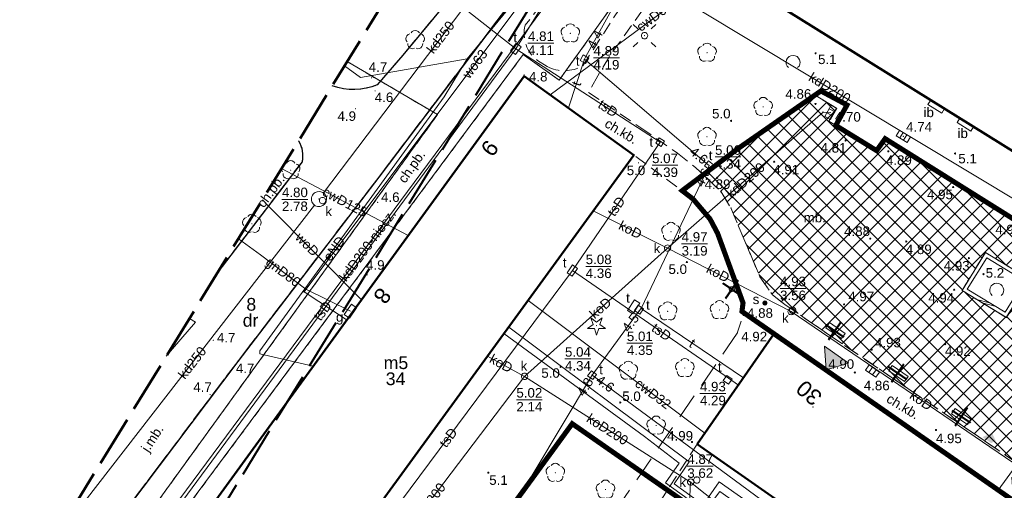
# Model space of a CAD drawing. Extents: x 5477758 to 5478339, y 5918274 to 5918502.
# Tile 25 of 43: x 5477859 to 5477937, y 5918357 to 5918394. Entities that reach past the tile are written whole.
import ezdxf
from ezdxf.enums import TextEntityAlignment as Align

# ---------------------------------------------------------------- set-up
doc = ezdxf.new("R2010")
doc.units = 0
doc.header["$PDSIZE"] = 0.75
for name, pattern in [('budynki akt$0$DASHED', [19.05, 12.7, -6.35]), ('DASHED', [19.05, 12.7, -6.35]), ('PRZER1-1', [2, 1, -1]), ('PRZER2-1', [3, 2, -1]), ('PRZER3-1', [4, 3, -1]), ('PRZER4-1', [5, 4, -1])]:
    doc.linetypes.add(name, pattern=pattern)
doc.layers.get('0').update_dxf_attribs({"linetype": 'CONTINUOUS', "lineweight": 13})
for name, color, linetype, lineweight in [('000_wejscia do budynków', 7, 'CONTINUOUS', 0), ('0_MAŁA ARCHITEKTURA ISTNIEJĄCA', 6, 'CONTINUOUS', 0), ('0_PROJ WYBURZENIA', 1, 'CONTINUOUS', 0), ('0_PROJ_NAWIERZCHNIE DO USUNIĘCIA', 1, 'CONTINUOUS', 0), ('0_WYBURZENIA_USUNIĘCIA ISTNIEJĄCEGO WYPOSAŻENIA', 1, 'CONTINUOUS', 0), ('A_GRANICA OPRACOWANIA', 7, 'CONTINUOUS', 0), ('GEPADR', 236, 'CONTINUOUS', 18), ('GEPADR_O', 236, 'CONTINUOUS', 18), ('GEPPGD', 7, 'CONTINUOUS', 18), ('GESBZO', 7, 'CONTINUOUS', 50), ('GESBZO_O', 7, 'CONTINUOUS', 50), ('GESDZI', 7, 'CONTINUOUS', 18), ('GESDZI_O', 7, 'CONTINUOUS', 18), ('GESUZY', 96, 'PRZER1-1', 18), ('GESUZY_O', 96, 'PRZER1-1', 18), ('GOSRBG', 7, 'CONTINUOUS', 18), ('GSLKRW', 7, 'CONTINUOUS', 25), ('GSPPRB', 7, 'CONTINUOUS', 20), ('GSPRDI', 96, 'CONTINUOUS', 18), ('GSPRDL', 96, 'CONTINUOUS', 18), ('GSPWPN', 7, 'CONTINUOUS', 13), ('GSPWPN_O', 7, 'CONTINUOUS', 13), ('GSSDSO', 7, 'CONTINUOUS', 18), ('GSSIIN', 7, 'CONTINUOUS', 18), ('GSSIIN_O', 7, 'CONTINUOUS', 18), ('GSSINN', 7, 'CONTINUOUS', 18), ('GSSKOA', 7, 'PRZER3-1', 18), ('GSSKOA_O', 7, 'PRZER3-1', 18), ('GSSKOD', 7, 'PRZER2-1', 18), ('GSSKOD_O', 7, 'PRZER2-1', 18), ('GULCPR', 212, 'CONTINUOUS', 18), ('GULCPR_O', 212, 'CONTINUOUS', 18), ('GULEPR', 1, 'CONTINUOUS', 18), ('GULEPR_O', 1, 'CONTINUOUS', 18), ('GULGPR', 2, 'CONTINUOUS', 18), ('GULGPR_O', 2, 'CONTINUOUS', 18), ('GULKPR', 36, 'CONTINUOUS', 18), ('GULKPR_O', 36, 'CONTINUOUS', 18), ('GULTPR', 30, 'CONTINUOUS', 18), ('GULTPR_O', 30, 'CONTINUOUS', 18), ('GULWPR', 5, 'CONTINUOUS', 18), ('GULWPR_O', 5, 'CONTINUOUS', 18), ('GUPELA', 7, 'CONTINUOUS', 18), ('GUPGSG', 2, 'CONTINUOUS', 18), ('GUPGSG_O', 2, 'CONTINUOUS', 18), ('GUPIKP', 7, 'CONTINUOUS', 18), ('GUPIWZ', 7, 'CONTINUOUS', 18), ('GUPIWZ_O', 7, 'CONTINUOUS', 18), ('GUPKKS', 36, 'CONTINUOUS', 18), ('GUPKSD', 36, 'CONTINUOUS', 18), ('GUPPRZ', 7, 'CONTINUOUS', 18), ('GUPPRZ_O', 7, 'CONTINUOUS', 18), ('GUPSUT', 7, 'CONTINUOUS', 18), ('GUPSUT_O', 7, 'CONTINUOUS', 18), ('GUPTSZ', 30, 'CONTINUOUS', 18), ('GUPTSZ_O', 30, 'CONTINUOUS', 18), ('GUSIKP', 7, 'CONTINUOUS', 18), ('OT_Rzedna', 7, 'CONTINUOUS', 18), ('pomiar', 7, 'CONTINUOUS', 18), ('wysokosci', 7, 'CONTINUOUS', 18), ('zakres', 150, 'PRZER4-1', 50), ('ZZ_INWENT-usunięcia_Pen_No__240', 1, 'CONTINUOUS', 50)]:
    doc.layers.add(name, color=color, linetype=linetype, lineweight=lineweight)
doc.layers.add('kołnierz', color=11, linetype='CONTINUOUS', lineweight=70, plot=False)
doc.styles.add('GEO-INFO', font='arial.ttf')

# ---------------------------------------------------------------- blocks, each defined once
blk = doc.blocks.new('POINT')
at = {"color": 0}
blk.add_point((0, 0), dxfattribs=at)
blk = doc.blocks.new('ODTN_2')
at = {"color": 0}
for points in [[(-1.5, -0.5), (0.5, 0.5)], [(-0.5, -0.5), (1.5, 0.5)]]:
    blk.add_lwpolyline(points, dxfattribs=at)
blk = doc.blocks.new('EPPGN')
blk.add_hatch(color=0).paths.add_polyline_path([(0, -0.09), (0.027812, -0.085595), (0.052901, -0.072812), (0.072812, -0.052901), (0.085595, -0.027812), (0.09, 0), (0.085595, 0.027812), (0.072812, 0.052901), (0.052901, 0.072812), (0.027812, 0.085595), (0, 0.09), (-0.027812, 0.085595), (-0.052901, 0.072812), (-0.072812, 0.052901), (-0.085595, 0.027812), (-0.09, 0), (-0.085595, -0.027812), (-0.072812, -0.052901), (-0.052901, -0.072812), (-0.027812, -0.085595)])
blk = doc.blocks.new('SZAFA1')
at = {"color": 0}
blk.add_lwpolyline([(-1, -0.5), (-1, 0.5), (1, 0.5), (1, -0.5)], close=True, dxfattribs=at)
blk = doc.blocks.new('KOLO')
blk.add_hatch(color=0).paths.add_polyline_path([(-0.5, 0), (-0.482963, -0.12941), (-0.433013, -0.25), (-0.353553, -0.353553), (-0.25, -0.433013), (-0.12941, -0.482963), (0, -0.5), (0.12941, -0.482963), (0.25, -0.433013), (0.353553, -0.353553), (0.433013, -0.25), (0.482963, -0.12941), (0.5, 0), (0.482963, 0.12941), (0.433013, 0.25), (0.353553, 0.353553), (0.25, 0.433013), (0.12941, 0.482963), (0, 0.5), (-0.12941, 0.482963), (-0.25, 0.433013), (-0.353553, 0.353553), (-0.433013, 0.25), (-0.482963, 0.12941)])
blk = doc.blocks.new('SUUS05')
at = {"color": 0}
blk.add_lwpolyline([(0.5, -0.25), (-0.5, -0.25), (-0.5, 0.25), (0.5, 0.25)], close=True, dxfattribs=at)
for points in [[(-0.175, -0.25), (-0.175, 0.25)], [(0.175, -0.25), (0.175, 0.25)]]:
    blk.add_lwpolyline(points, dxfattribs=at)
blk = doc.blocks.new('SPDIP')
blk.add_hatch(color=0).paths.add_polyline_path([(0, -0.09), (0.027812, -0.085595), (0.052901, -0.072812), (0.072812, -0.052901), (0.085595, -0.027812), (0.09, 0), (0.085595, 0.027812), (0.072812, 0.052901), (0.052901, 0.072812), (0.027812, 0.085595), (0, 0.09), (-0.027812, 0.085595), (-0.052901, 0.072812), (-0.072812, 0.052901), (-0.085595, 0.027812), (-0.09, 0), (-0.085595, -0.027812), (-0.072812, -0.052901), (-0.052901, -0.072812), (-0.027812, -0.085595)])
at = {"color": 0}
blk.add_lwpolyline([(0.544942, 0.177062), (1.426676, -0.463555), (0.336792, -0.463555), (0, -1.500096), (-0.336792, -0.463555), (-1.426676, -0.463555), (-0.544942, 0.177062), (-0.881734, 1.213603), (0, 0.572986), (0.881734, 1.213603)], close=True, dxfattribs=at)
blk = doc.blocks.new('OKRAG_PELNY')
at = {"color": 0}
blk.add_lwpolyline([(0, 0.5), (0.12941, 0.482963), (0.25, 0.433013), (0.353553, 0.353553), (0.433013, 0.25), (0.482963, 0.12941), (0.5, 0), (0.482963, -0.12941), (0.433013, -0.25), (0.353553, -0.353553), (0.25, -0.433013), (0.12941, -0.482963), (0, -0.5), (-0.12941, -0.482963), (-0.25, -0.433013), (-0.353553, -0.353553), (-0.433013, -0.25), (-0.482963, -0.12941), (-0.5, 0), (-0.482963, 0.12941), (-0.433013, 0.25), (-0.353553, 0.353553), (-0.25, 0.433013), (-0.12941, 0.482963)], close=True, dxfattribs=at)
blk = doc.blocks.new('SPDLP')
blk.add_hatch(color=0).paths.add_polyline_path([(0, -0.09), (0.027812, -0.085595), (0.052901, -0.072812), (0.072812, -0.052901), (0.085595, -0.027812), (0.09, 0), (0.085595, 0.027812), (0.072812, 0.052901), (0.052901, 0.072812), (0.027812, 0.085595), (0, 0.09), (-0.027812, 0.085595), (-0.052901, 0.072812), (-0.072812, 0.052901), (-0.085595, 0.027812), (-0.09, 0), (-0.085595, -0.027812), (-0.072812, -0.052901), (-0.052901, -0.072812), (-0.027812, -0.085595)])
at = {"color": 0}
for points in [[(-1.271938, -0.268652), (-1.40916, -0.048001), (-1.462858, 0.20623), (-1.426585, 0.463525), (-1.304695, 0.693003), (-1.11182, 0.867117), (-0.871109, 0.964971)], [(-0.648554, 1.126667), (-0.481106, 1.325358), (-0.255912, 1.454989), (0, 1.5), (0.255912, 1.454989), (0.481106, 1.325358), (0.648554, 1.126667)], [(0.871109, 0.964971), (1.11182, 0.867117), (1.304695, 0.693003), (1.426585, 0.463525), (1.462858, 0.20623), (1.40916, -0.048001), (1.271938, -0.268652)], [(-0.137547, -1.292703), (-0.389802, -1.355024), (-0.648184, -1.327532), (-0.881678, -1.213525), (-1.062258, -1.026689), (-1.168249, -0.78945), (-1.186929, -0.530282)], [(1.186929, -0.530282), (1.168249, -0.78945), (1.062258, -1.026689), (0.881678, -1.213525), (0.648184, -1.327532), (0.389802, -1.355024), (0.137547, -1.292703)]]:
    blk.add_lwpolyline(points, dxfattribs=at)
blk = doc.blocks.new('PROSTOKAT1_5-1_PELNY')
at = {"color": 0}
blk.add_lwpolyline([(0.75, -0.5), (-0.75, -0.5), (-0.75, 0.5), (0.75, 0.5)], close=True, dxfattribs=at)
blk = doc.blocks.new('KWADRAT_NIEPRZEZR')
at = {"color": 0}
blk.add_lwpolyline([(-0.5, -0.5), (0.5, -0.5), (0.5, 0.5), (-0.5, 0.5)], close=True, dxfattribs=at)
blk = doc.blocks.new('SUEO')
blk.add_hatch(color=0).paths.add_polyline_path([(-0.002174, 0.089974), (0.023762, 0.086807), (0.042561, 0.0793), (0.060131, 0.066965), (0.076266, 0.047786), (0.086234, 0.025762), (0.089972, 0.002226), (0.088646, -0.015553), (0.081114, -0.038994), (0.066834, -0.060276), (0.049699, -0.075033), (0.027576, -0.085671), (0.004027, -0.08991), (-0.019639, -0.087831), (-0.040932, -0.080154), (-0.059082, -0.067892), (-0.073734, -0.051607), (-0.08374, -0.032979), (-0.089221, -0.011817), (-0.089063, 0.012951), (-0.082571, 0.035806), (-0.069528, 0.057148), (-0.048957, 0.075519), (-0.026898, 0.085887)])
at = {"color": 0}
for points in [[(-1.767767, 1.767767), (-1.06066, 1.06066)], [(1.767767, 1.767767), (1.06066, 1.06066)], [(-1.767767, -1.767767), (-1.06066, -1.06066)], [(1.767767, -1.767767), (1.06066, -1.06066)]]:
    blk.add_lwpolyline(points, dxfattribs=at)
blk = doc.blocks.new('OTRN')
at = {"linetype": 'Continuous', "lineweight": 13}
blk.add_hatch(color=0, dxfattribs=at).paths.add_polyline_path([(0, -0.09, 1), (0, 0.09, 1)])
at = {"color": 0, "linetype": 'Continuous', "lineweight": 13}
blk.add_circle((0, 0), 0.0906, dxfattribs=at)
blk = doc.blocks.new('OTZK_1')
at = {"color": 0, "linetype": 'Continuous', "lineweight": 18}
blk.add_arc((0, 0), 1.1, 311.1859, 228.8141, dxfattribs=at)
blk = doc.blocks.new('płyta 4a')
at = {"lineweight": 25}
blk.add_hatch(color=254, dxfattribs=at).paths.add_polyline_path([(5477935.4, 5918360.639), (5477935.284, 5918360.718), (5477936.044, 5918361.056), (5477936.328, 5918360.416), (5477935.964, 5918360.254)])
blk = doc.blocks.new('zw$2EFF')
at = {"lineweight": 18}
blk.add_hatch(color=256, dxfattribs=at).paths.add_polyline_path([(-0.771, 0.963), (0, 0), (0.77, 0.963)])
blk.add_lwpolyline([(-0.771, 0.963), (0.77, 0.963), (0, 0), (-0.771, 0.963)], dxfattribs=at)
blk = doc.blocks.new('zw$9746')
at = {"layer": '0_MAŁA ARCHITEKTURA ISTNIEJĄCA'}
for points in [[(-10.79, 65.333), (-11.072, 64.92), (-9.833, 64.075), (-9.551, 64.488), (-10.79, 65.333)], [(-5.834, 61.952), (-6.116, 61.539), (-4.877, 60.693), (-4.595, 61.106), (-5.834, 61.952)], [(-0.878, 58.57), (-1.16, 58.157), (0.079, 57.311), (0.361, 57.724), (-0.878, 58.57)]]:
    blk.add_lwpolyline(points, dxfattribs=at)
blk.add_circle((-18.467, 67.958, -10.18), 0.2, dxfattribs=at)
blk = doc.blocks.new('zw$32B3')
at = {"layer": 'ZZ_INWENT-usunięcia_Pen_No__240', "linetype": 'Continuous'}
for p, q in [((0.192, 0.845), (-0.192, -0.845)), ((-0.845, 0.192), (0.845, -0.192))]:
    blk.add_line(p, q, dxfattribs=at)

msp = doc.modelspace()

# ---------------------------------------------------------------- hatches: boundary and pattern name
at = {"layer": '0_PROJ_NAWIERZCHNIE DO USUNIĘCIA', "linetype": 'Continuous', "lineweight": 0, "ltscale": 4}
h = msp.add_hatch(dxfattribs=at)
h.set_pattern_fill('ANSI37', color=256, scale=0.3, style=0)
h.paths.add_polyline_path([(5477940.619, 5918356.896), (5477940.852, 5918358), (5477942.121, 5918364.028), (5477943.898, 5918372.463), (5477938.811, 5918375.814), (5477939.356, 5918376.864), (5477927.622, 5918384.214), (5477926.949, 5918383.275), (5477923.191, 5918385.588), (5477923.78, 5918386.612), (5477922.112, 5918387.635), (5477915.954, 5918383.377), (5477913.201, 5918381.474), (5477913.587, 5918381.118), (5477914.71, 5918380.022), (5477915.475, 5918378.759), (5477917.761, 5918373.34), (5477918.755, 5918371.916), (5477919.712, 5918371.162)])
h.paths.add_polyline_path([(5477935.517, 5918375.256), (5477933.675, 5918372.264), (5477937.164, 5918370.132), (5477939.015, 5918373.121)], flags=16)

# ---------------------------------------------------------------- linework, layer by layer
at = {"layer": '0_PROJ_NAWIERZCHNIE DO USUNIĘCIA', "linetype": 'DASHED', "ltscale": 0.1}
for points in [[(5477940.619, 5918356.896), (5477940.852, 5918358), (5477942.121, 5918364.028), (5477943.898, 5918372.463), (5477938.811, 5918375.814), (5477939.356, 5918376.864), (5477927.622, 5918384.214), (5477926.949, 5918383.275), (5477923.191, 5918385.588), (5477923.78, 5918386.612), (5477922.112, 5918387.635), (5477915.954, 5918383.377), (5477913.201, 5918381.474), (5477913.587, 5918381.118), (5477914.71, 5918380.022), (5477915.475, 5918378.759), (5477917.761, 5918373.34), (5477918.755, 5918371.916), (5477919.712, 5918371.162)], [(5477935.517, 5918375.256), (5477933.675, 5918372.264), (5477937.164, 5918370.132), (5477939.015, 5918373.121)]]:
    msp.add_lwpolyline(points, close=True, dxfattribs=at)
at = {"layer": '0_PROJ_NAWIERZCHNIE DO USUNIĘCIA', "linetype": 'DASHED', "ltscale": 0.03}
msp.add_lwpolyline([(5477935.517, 5918375.256), (5477933.675, 5918372.264), (5477937.164, 5918370.132), (5477939.015, 5918373.121), (5477935.517, 5918375.256)], dxfattribs=at)
at = {"layer": 'A_GRANICA OPRACOWANIA', "color": 1, "linetype": 'budynki akt$0$DASHED', "ltscale": 0.1, "const_width": 0.4}
for points in [[(5477939.869, 5918356.504), (5477940.619, 5918356.896), (5477942.101, 5918363.93), (5477943.898, 5918372.463), (5477938.811, 5918375.814), (5477939.356, 5918376.864), (5477927.622, 5918384.214), (5477926.949, 5918383.275), (5477923.735, 5918385.254), (5477924.621, 5918386.867), (5477922.565, 5918387.972), (5477915.954, 5918383.377), (5477911.642, 5918380.121), (5477912.501, 5918379.46), (5477913.835, 5918377.89), (5477914.426, 5918376.774), (5477916.433, 5918371.286), (5477916.349, 5918370.613), (5477938.795, 5918354.966), (5477939.869, 5918356.504)], [(5477902.984, 5918361.774), (5477916.9, 5918352.076), (5477917.564, 5918351.614), (5477920.33, 5918349.686), (5477925.008, 5918346.426), (5477927.636, 5918344.595), (5477927.224, 5918344.001), (5477929.613, 5918342.342), (5477930.353, 5918341.828), (5477931.84, 5918340.796), (5477932.36, 5918340.435), (5477932.052, 5918338.73), (5477931.779, 5918337.302), (5477931.203, 5918334.286), (5477930.468, 5918330.081), (5477929.362, 5918324.071), (5477927.904, 5918321.69), (5477892.005, 5918346.724), (5477902.984, 5918361.774)]]:
    msp.add_lwpolyline(points, dxfattribs=at)
at = {"layer": 'GESBZO', "color": 7, "linetype": 'Continuous', "lineweight": 50}
for points in [[(5477967.119, 5918364.903), (5477911.982, 5918399.231)], [(5477912.816, 5918360.152), (5477918.892, 5918368.876), (5477953.955, 5918344.371)], [(5477948.209, 5918335.409), (5477912.816, 5918360.152)]]:
    msp.add_lwpolyline(points, dxfattribs=at)
msp.add_lwpolyline([(5477870.317, 5918349.4), (5477899.19, 5918389.146), (5477907.843, 5918382.921), (5477878.9, 5918343.165)], close=True, dxfattribs=at)
at = {"layer": 'GESDZI', "color": 7, "linetype": 'Continuous', "lineweight": 18}
for points in [[(5477927.041, 5918302.392), (5477865.49, 5918345.57), (5477899.13, 5918390.84), (5477901.96, 5918388.82), (5477916.33, 5918408.95), (5477922.92, 5918418.17), (5477913.96, 5918422.85), (5477897.73, 5918431.34), (5477895.359, 5918432.58)], [(5477972.897, 5918373.915), (5477916.33, 5918408.95), (5477901.96, 5918388.82), (5477899.13, 5918390.84), (5477865.49, 5918345.57), (5477927.041, 5918302.392)], [(5477885.27, 5918390.282), (5477892.38, 5918386.11), (5477863.192, 5918345.758)], [(5477892.38, 5918386.11), (5477885.27, 5918390.282)], [(5477863.192, 5918345.758), (5477892.38, 5918386.11)]]:
    msp.add_lwpolyline(points, dxfattribs=at)
at = {"layer": 'GESUZY', "color": 96, "linetype": 'PRZER1-1', "lineweight": 18, "ltscale": 0.5}
for points in [[(5477927.041, 5918302.392), (5477865.49, 5918345.57), (5477899.13, 5918390.84), (5477901.96, 5918388.82), (5477916.33, 5918408.95), (5477972.897, 5918373.915)], [(5477972.897, 5918373.915), (5477916.33, 5918408.95), (5477901.96, 5918388.82), (5477899.13, 5918390.84), (5477865.49, 5918345.57), (5477927.041, 5918302.392)], [(5477885.27, 5918390.282), (5477892.38, 5918386.11), (5477863.192, 5918345.758)], [(5477863.192, 5918345.758), (5477892.38, 5918386.11), (5477885.27, 5918390.282)]]:
    msp.add_lwpolyline(points, dxfattribs=at)
at = {"layer": 'GOSRBG', "color": 7, "linetype": 'Continuous', "lineweight": 18}
msp.add_lwpolyline([(5477871.02, 5918367.083), (5477873.324, 5918369.757), (5477872.851, 5918370.063)], dxfattribs=at)
at = {"layer": 'GSLKRW', "color": 7, "linetype": 'Continuous', "lineweight": 25}
for points in [[(5477892.207, 5918427.459), (5477899.62, 5918423.06), (5477903.99, 5918420.33), (5477905.11, 5918418.8), (5477906.16, 5918416.89, -0.254493), (5477905.93, 5918411.56), (5477899.156, 5918402.364), (5477898.251, 5918401.178), (5477889.65, 5918390.79), (5477887.64, 5918388.46, -0.185281), (5477884.097, 5918388.372)], [(5477916.923, 5918411.582, 0.17002), (5477912.469, 5918412.502, 0.138117), (5477909.644, 5918410.498), (5477899.436, 5918396.65), (5477887.751, 5918381.183), (5477876.648, 5918366.683), (5477867.96, 5918355.16), (5477862.12, 5918347.42), (5477861.665, 5918346.805)], [(5477881.442, 5918384.05, -0.185739), (5477881.71, 5918382.391), (5477875.09, 5918373.708)]]:
    msp.add_lwpolyline(points, format="xyb", dxfattribs=at)
at = {"layer": 'GSPPRB', "color": 7, "linetype": 'Continuous', "lineweight": 20}
for p in [(5477899.19, 5918389.146), (5477901.249, 5918387.665), (5477902.681, 5918386.635), (5477907.843, 5918382.921), (5477913.664, 5918381.047), (5477912.428, 5918379.542), (5477914.71, 5918380.022), (5477915.475, 5918378.759), (5477904.64, 5918378.521), (5477913.752, 5918378.047), (5477890.071, 5918376.593), (5477914.426, 5918376.774), (5477917.761, 5918373.34), (5477881.88, 5918372.15), (5477918.755, 5918371.916), (5477886.392, 5918371.528), (5477899.51, 5918371.474), (5477916.433, 5918371.286), (5477919.712, 5918371.162), (5477916.449, 5918370.316), (5477885.271, 5918369.927), (5477897.61, 5918368.865), (5477897.988, 5918369.384), (5477915.983, 5918368.908), (5477918.892, 5918368.876), (5477896.313, 5918367.084), (5477882.593, 5918366.298), (5477916.067, 5918364.819), (5477916.463, 5918365.389), (5477913.42, 5918361.02), (5477912.816, 5918360.152), (5477936.533, 5918356.547)]:
    msp.add_point(p, dxfattribs=at)
at = {"layer": 'GSSDSO', "color": 7, "linetype": 'Continuous', "lineweight": 18}
for points in [[(5477933.675, 5918372.264), (5477937.164, 5918370.132), (5477939.015, 5918373.121), (5477935.517, 5918375.256)], [(5477934.088, 5918372.363), (5477935.616, 5918374.844), (5477938.601, 5918373.022), (5477937.066, 5918370.543)]]:
    msp.add_lwpolyline(points, close=True, dxfattribs=at)
at = {"layer": 'GSSIIN', "color": 7, "linetype": 'Continuous', "lineweight": 18}
for points in [[(5477932.078, 5918386.224), (5477932.302, 5918386.58), (5477931.212, 5918387.259), (5477930.991, 5918386.908)], [(5477934.378, 5918384.81), (5477934.589, 5918385.156), (5477933.505, 5918385.831), (5477933.288, 5918385.477)]]:
    msp.add_lwpolyline(points, close=True, dxfattribs=at)
at = {"layer": 'GSSINN', "color": 7, "linetype": 'Continuous', "lineweight": 18}
msp.add_lwpolyline([(5477913.664, 5918381.047), (5477913.201, 5918381.474)], dxfattribs=at)
at = {"layer": 'GSSKOA', "color": 7, "linetype": 'PRZER3-1', "lineweight": 18, "ltscale": 0.5}
for points in [[(5477884.1, 5918388.376, 0.183818), (5477887.645, 5918388.462), (5477889.648, 5918390.789), (5477898.251, 5918401.178), (5477899.156, 5918402.364), (5477905.925, 5918411.557, 0.25557), (5477906.159, 5918416.892, 0.066675), (5477903.985, 5918420.327)], [(5477916.923, 5918411.582, 0.17002), (5477912.469, 5918412.502, 0.138117), (5477909.644, 5918410.498), (5477899.436, 5918396.65), (5477887.751, 5918381.183), (5477876.648, 5918366.683), (5477867.96, 5918355.16), (5477862.12, 5918347.42), (5477861.665, 5918346.805)], [(5477875.09, 5918373.708), (5477881.71, 5918382.391, 0.185736), (5477881.442, 5918384.05)]]:
    msp.add_lwpolyline(points, format="xyb", dxfattribs=at)
at = {"layer": 'GSSKOD', "color": 7, "linetype": 'PRZER2-1', "lineweight": 18, "ltscale": 0.5}
for points in [[(5477865.954, 5918352.503), (5477876.648, 5918366.683), (5477887.751, 5918381.183), (5477899.436, 5918396.65), (5477909.644, 5918410.498)], [(5477917.56, 5918408.197), (5477911.982, 5918399.231), (5477905.919, 5918390.686), (5477904.995, 5918389.152), (5477904.268, 5918387.86), (5477908.39, 5918385.079), (5477911.285, 5918383.065), (5477912.686, 5918381.948), (5477913.664, 5918381.047)], [(5477899.19, 5918389.146), (5477870.317, 5918349.4)], [(5477907.843, 5918382.921), (5477899.19, 5918389.146)], [(5477915.983, 5918368.908), (5477916.449, 5918370.316), (5477916.433, 5918371.286), (5477914.426, 5918376.774), (5477913.752, 5918378.047), (5477912.428, 5918379.542), (5477907.843, 5918382.921)], [(5477913.664, 5918381.047), (5477914.71, 5918380.022), (5477915.475, 5918378.759), (5477917.761, 5918373.34), (5477918.755, 5918371.916), (5477919.712, 5918371.162)], [(5477919.712, 5918371.162), (5477940.619, 5918356.896), (5477940.505, 5918356.73), (5477940.956, 5918356.429), (5477953.729, 5918347.096), (5477954.44, 5918347.914), (5477955.591, 5918347.853), (5477957.953, 5918351.321), (5477957.936, 5918351.88), (5477956.696, 5918352.617), (5477959.044, 5918356.623), (5477959.921, 5918356.195), (5477958.394, 5918353.802), (5477959.543, 5918353.087)], [(5477953.955, 5918344.371), (5477918.892, 5918368.876), (5477912.816, 5918360.152), (5477909.863, 5918355.582), (5477916.678, 5918350.56), (5477917.405, 5918351.474), (5477927.496, 5918344.442), (5477926.88, 5918343.51), (5477932.252, 5918339.779), (5477929.362, 5918324.071), (5477935.927, 5918319.225), (5477938.124, 5918320.534), (5477940.031, 5918323.232), (5477938.216, 5918324.426), (5477940.878, 5918328.21), (5477941.747, 5918327.531), (5477940.015, 5918324.991), (5477941.068, 5918324.27)], [(5477915.983, 5918368.908), (5477915.983, 5918368.908), (5477915.983, 5918368.908)]]:
    msp.add_lwpolyline(points, dxfattribs=at)
for points in [[(5477900.261, 5918390.369), (5477901, 5918389.887, 0.248684), (5477903.814, 5918389.947), (5477906.674, 5918394.398), (5477915.085, 5918407.763, 0.247475), (5477914.641, 5918409.933)], [(5477911.534, 5918409.059), (5477899.283, 5918393.144, 0.305414), (5477900.261, 5918390.369)], [(5477881.442, 5918384.05, -0.185739), (5477881.71, 5918382.391), (5477875.09, 5918373.708)]]:
    msp.add_lwpolyline(points, format="xyb", dxfattribs=at)
at = {"layer": 'GSSKOD', "linetype": 'PRZER2-1', "lineweight": 18}
msp.add_lwpolyline([(5477913.201, 5918381.474), (5477922.112, 5918387.635), (5477923.78, 5918386.612), (5477923.191, 5918385.588), (5477926.949, 5918383.275), (5477927.622, 5918384.214), (5477939.356, 5918376.864), (5477938.811, 5918375.814), (5477943.898, 5918372.463), (5477940.619, 5918356.896), (5477940.619, 5918356.896)], dxfattribs=at)
at = {"layer": 'GULCPR', "color": 212, "linetype": 'Continuous', "lineweight": 18}
for points in [[(5477901.249, 5918387.665), (5477914.632, 5918397.581)], [(5477880.105, 5918381.872), (5477890.071, 5918376.593)], [(5477899.51, 5918371.474), (5477913.42, 5918361.02)], [(5477897.61, 5918368.865), (5477908.665, 5918360.767), (5477911.414, 5918358.665), (5477910.336, 5918357.112), (5477913.42, 5918354.88), (5477914.595, 5918356.444), (5477929.504, 5918345.945), (5477947.01, 5918333.538)], [(5477897.988, 5918369.384), (5477912.19, 5918358.778), (5477911.02, 5918357.046), (5477913.282, 5918355.393), (5477914.561, 5918357.187), (5477924.74, 5918350.032), (5477947.263, 5918333.933)]]:
    msp.add_lwpolyline(points, dxfattribs=at)
at = {"layer": 'GULEPR', "color": 1, "linetype": 'Continuous', "lineweight": 18}
for points in [[(5477935.499, 5918397.082), (5477937.361, 5918397.785), (5477912.983, 5918412.792), (5477909.758, 5918408.797), (5477894.703, 5918390.505), (5477886.307, 5918389.031), (5477885.058, 5918389.937)], [(5477894.703, 5918390.505), (5477892.911, 5918387.518), (5477878.389, 5918367.511), (5477878.379, 5918367.263), (5477882.593, 5918366.298)]]:
    msp.add_lwpolyline(points, dxfattribs=at)
at = {"layer": 'GULGPR', "color": 2, "linetype": 'Continuous', "lineweight": 18}
msp.add_lwpolyline([(5477876.707, 5918376.341), (5477878.45, 5918375.068), (5477882.019, 5918372.372), (5477885.522, 5918370.632)], dxfattribs=at)
at = {"layer": 'GULKPR', "color": 36, "linetype": 'Continuous', "lineweight": 18}
for points in [[(5477915.758, 5918414.847), (5477904.421, 5918399.536), (5477906.967, 5918402.974), (5477866.761, 5918348.672)], [(5477883.411, 5918379.939), (5477903.221, 5918406.146), (5477905.72, 5918409.379)], [(5477938.504, 5918379.01), (5477904.421, 5918399.536)], [(5477923.346, 5918386.286), (5477922.742, 5918386.303), (5477910.49, 5918375.599)], [(5477861.663, 5918351.553), (5477863.448, 5918354.169), (5477882.682, 5918378.986)], [(5477904.64, 5918378.521), (5477910.49, 5918375.599)], [(5477910.49, 5918375.599), (5477899.231, 5918365.503)], [(5477920.222, 5918370.601), (5477910.49, 5918375.599)], [(5477947.198, 5918352.15), (5477940.709, 5918356.642), (5477920.222, 5918370.601)], [(5477896.313, 5918367.084), (5477899.231, 5918365.503)], [(5477899.231, 5918365.503), (5477884.15, 5918345.61)], [(5477912.31, 5918357.179), (5477899.231, 5918365.503)], [(5477912.525, 5918353.423), (5477912.111, 5918353.301), (5477912.31, 5918357.179)], [(5477930.104, 5918343.013), (5477912.31, 5918357.179)]]:
    msp.add_lwpolyline(points, dxfattribs=at)
at = {"layer": 'GULTPR', "color": 30, "linetype": 'Continuous', "lineweight": 18}
for points in [[(5477922.67, 5918425.86), (5477922.52, 5918425.566), (5477912.874, 5918406.653), (5477912.76, 5918406.43), (5477912.639, 5918406.211), (5477904.061, 5918390.689), (5477903.94, 5918390.47), (5477913.569, 5918382.272), (5477913.76, 5918382.11), (5477913.65, 5918381.879), (5477908.41, 5918370.85), (5477908.262, 5918370.649), (5477904.55, 5918365.6), (5477904.751, 5918365.452), (5477947.345, 5918334.06)], [(5477908.029, 5918406.56), (5477898.547, 5918391.286)], [(5477890.015, 5918398.006), (5477898.547, 5918391.286)], [(5477868.129, 5918350.025), (5477898.547, 5918391.286)], [(5477898.547, 5918391.286), (5477909.913, 5918383.941)], [(5477903.94, 5918390.47), (5477902.681, 5918386.635)], [(5477909.913, 5918383.941), (5477902.995, 5918373.828)], [(5477902.995, 5918373.828), (5477883.461, 5918347.533)], [(5477902.995, 5918373.828), (5477915.02, 5918365.538), (5477916.067, 5918364.819)], [(5477908.41, 5918370.85), (5477916.463, 5918365.389)], [(5477904.55, 5918365.6), (5477904.421, 5918365.385), (5477891.28, 5918343.408), (5477891.15, 5918343.19), (5477897.286, 5918337.71)]]:
    msp.add_lwpolyline(points, dxfattribs=at)
at = {"layer": 'GULWPR', "color": 5, "linetype": 'Continuous', "lineweight": 18}
for points in [[(5477915.953, 5918418.122), (5477908.77, 5918408.053), (5477881.88, 5918372.15), (5477885.271, 5918369.927)], [(5477878.592, 5918379.41), (5477879.008, 5918378.962), (5477886.392, 5918371.528)], [(5477957.77, 5918350.321), (5477940.475, 5918361.981), (5477936.533, 5918356.547)]]:
    msp.add_lwpolyline(points, dxfattribs=at)
at = {"layer": 'GUPPRZ_O', "color": 30, "linetype": 'Continuous', "lineweight": 9, "flags": 128}
for points in [[(5477899.503, 5918391.73), (5477901.542, 5918391.73)], [(5477904.661, 5918390.582), (5477906.7, 5918390.582)], [(5477914.229, 5918382.773), (5477916.267, 5918382.773)], [(5477909.271, 5918382.118), (5477911.309, 5918382.118)], [(5477904.048, 5918374.164), (5477906.086, 5918374.164)], [(5477907.289, 5918368.106), (5477909.327, 5918368.106)], [(5477902.415, 5918366.877), (5477904.453, 5918366.877)], [(5477913.039, 5918364.148), (5477915.077, 5918364.148)]]:
    msp.add_lwpolyline(points, dxfattribs=at)
at = {"layer": 'GUPPRZ_O', "color": 36, "linetype": 'Continuous', "lineweight": 9, "flags": 128}
for points in [[(5477880.132, 5918379.438), (5477882.17, 5918379.438)], [(5477911.601, 5918375.931), (5477913.639, 5918375.931)], [(5477919.349, 5918372.427), (5477921.387, 5918372.427)], [(5477898.59, 5918363.658), (5477900.628, 5918363.658)], [(5477912.046, 5918358.436), (5477914.084, 5918358.436)]]:
    msp.add_lwpolyline(points, dxfattribs=at)
at = {"layer": 'GUSIKP', "color": 36, "linetype": 'Continuous', "lineweight": 18}
msp.add_lwpolyline([(5477883.649, 5918379.46, 0.57735), (5477882.749, 5918379.98, 1.732051)], format="xyb", close=True, dxfattribs=at)
at = {"layer": 'kołnierz', "linetype": 'PRZER4-1', "lineweight": 50}
msp.add_lwpolyline([(5477977.309, 5918380.798), (5477954.837, 5918395.479), (5477993.178, 5918463.057), (5477934.574, 5918496.308), (5477890.354, 5918424.446), (5477901.969, 5918417.467), (5477859.483, 5918348.301), (5477882.168, 5918332.75), (5477926.647, 5918301.778)], close=True, dxfattribs=at)
at = {"layer": 'OT_Rzedna', "color": 7}
for p in [(5477927.872, 5918383.218), (5477932.344, 5918368.034), (5477896.381, 5918357.914)]:
    msp.add_point(p, dxfattribs=at)
at = {"layer": 'pomiar', "linetype": 'Continuous', "lineweight": 18, "flags": 128}
msp.add_lwpolyline([(5477933.675, 5918372.264), (5477937.162, 5918370.129), (5477939.015, 5918373.121)], dxfattribs=at)
at = {"layer": 'pomiar', "linetype": 'PRZER2-1', "lineweight": 13, "flags": 128}
msp.add_lwpolyline([(5477915.983, 5918368.908), (5477903.336, 5918350.476), (5477901.759, 5918348.207), (5477901.353, 5918348.025), (5477901.03, 5918348.011), (5477900.686, 5918348.087), (5477900.686, 5918348.087)], dxfattribs=at)
at = {"layer": 'zakres', "linetype": 'PRZER4-1', "lineweight": 40}
msp.add_lwpolyline([(5477963.54, 5918377.848), (5477941.504, 5918392.244), (5477979.546, 5918459.295), (5477938.033, 5918482.848), (5477904.167, 5918427.813), (5477915.775, 5918420.837), (5477872.982, 5918351.171), (5477887.852, 5918340.978), (5477923.836, 5918315.921)], close=True, dxfattribs=at)

# ---------------------------------------------------------------- block references
at = {"color": 1, "lineweight": 25}
msp.add_blockref('płyta 4a', (0, 0), dxfattribs=at)
at = {"layer": '000_wejscia do budynków', "lineweight": 0, "xscale": -1.5, "yscale": 1.5, "zscale": 1.5, "rotation": 325.048567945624}
for p in [(5477922.969, 5918366.027), (5477937.724, 5918355.715)]:
    msp.add_blockref('zw$2EFF', p, dxfattribs=at)
at = {"layer": '0_PROJ WYBURZENIA', "color": 6}
msp.add_blockref('zw$9746', (5477934.019, 5918304.397), dxfattribs=at)
at = {"layer": '0_WYBURZENIA_USUNIĘCIA ISTNIEJĄCEGO WYPOSAŻENIA', "color": 1, "lineweight": 30, "rotation": 157.8600591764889}
for p in [(5477915.553, 5918372.354), (5477923.661, 5918369.075), (5477928.609, 5918365.75), (5477933.62, 5918362.327)]:
    msp.add_blockref('zw$32B3', p, dxfattribs=at)
at = {"layer": 'GEPADR', "color": 236, "lineweight": 18}
msp.add_blockref('POINT', (5477921.95, 5918363.086), dxfattribs=at)
at = {"layer": 'GEPPGD', "color": 7, "lineweight": 18, "xscale": 0.5, "yscale": 0.5}
for p in [(5477899.13, 5918390.84), (5477901.96, 5918388.82), (5477892.38, 5918386.11)]:
    msp.add_blockref('EPPGN', p, dxfattribs=at)
at = {"layer": 'GSPRDI', "color": 96, "lineweight": 18, "xscale": 0.5, "yscale": 0.5}
msp.add_blockref('SPDIP', (5477904.899, 5918369.495), dxfattribs=at)
at = {"layer": 'GSPRDL', "color": 96, "lineweight": 18, "xscale": 0.5, "yscale": 0.5}
for p in [(5477890.626, 5918391.978), (5477902.838, 5918392.509), (5477913.6, 5918390.983), (5477918.023, 5918386.719), (5477913.595, 5918384.363), (5477880.817, 5918381.736), (5477877.768, 5918377.515), (5477910.762, 5918376.887), (5477910.5, 5918370.623), (5477914.579, 5918370.726), (5477907.406, 5918365.954), (5477911.852, 5918366.16), (5477909.596, 5918361.628), (5477901.658, 5918357.912), (5477905.601, 5918356.591)]:
    msp.add_blockref('SPDLP', p, dxfattribs=at)
at = {"layer": 'GSPWPN', "color": 7, "lineweight": 13, "xscale": 0.09, "yscale": 0.09}
for p in [(5477887.182, 5918389.007), (5477899.203, 5918389.248), (5477887.463, 5918387.977), (5477885.926, 5918386.573), (5477908.196, 5918382.313), (5477887.667, 5918379.203), (5477886.835, 5918373.5), (5477874.725, 5918368.341), (5477876.648, 5918366.683), (5477874.475, 5918364.061)]:
    msp.add_blockref('KOLO', p, dxfattribs=at)
at = {"layer": 'GSSDSO', "color": 7, "lineweight": 18, "xscale": 0.5, "yscale": 0.300000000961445, "rotation": 148.5682088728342}
msp.add_blockref('ODTN_2', (5477935.541, 5918371.298), dxfattribs=at)
at = {"layer": 'GUPELA', "color": 7, "lineweight": 18, "xscale": 0.5, "yscale": 0.5}
for name, p in [('SUEO', (5477908.677, 5918392.328, 10.15)), ('OKRAG_PELNY', (5477908.677, 5918392.328, 10.16))]:
    msp.add_blockref(name, p, dxfattribs=at)
at = {"layer": 'GUPGSG', "color": 2, "lineweight": 18, "xscale": 0.5, "yscale": 0.5, "rotation": 55.30485131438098}
msp.add_blockref('SZAFA1', (5477885.522, 5918370.632), dxfattribs=at)
at = {"layer": 'GUPIKP', "color": 30, "lineweight": 18, "xscale": 0.5, "yscale": 0.5}
for p in [(5477898.547, 5918391.286), (5477903.94, 5918390.47), (5477909.913, 5918383.941), (5477913.76, 5918382.11), (5477902.995, 5918373.828), (5477908.41, 5918370.85), (5477904.55, 5918365.6), (5477915.02, 5918365.538)]:
    msp.add_blockref('POINT', p, dxfattribs=at)
at = {"layer": 'GUPIWZ', "color": 7, "lineweight": 18, "yscale": 0.5}
for name, p, xscale, rotation in [('PROSTOKAT1_5-1_PELNY', (5477898.547, 5918391.286), 0.5, 53.2177913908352), ('KWADRAT_NIEPRZEZR', (5477903.94, 5918390.47), 0.5, 330.2597751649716), ('KWADRAT_NIEPRZEZR', (5477909.913, 5918383.941), 0.5, 327.977112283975), ('KWADRAT_NIEPRZEZR', (5477913.76, 5918382.11), 0.5, 141.9952105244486), ('PROSTOKAT1_5-1_PELNY', (5477902.995, 5918373.828), 0.5, 55.62718160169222), ('KWADRAT_NIEPRZEZR', (5477908.247, 5918370.753), 0.4999999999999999, 324.8310861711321), ('KWADRAT_NIEPRZEZR', (5477904.55, 5918365.6), 0.5, 324.1274537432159), ('KWADRAT_NIEPRZEZR', (5477915.225, 5918365.231), 0.4999999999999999, 324.8310861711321)]:
    msp.add_blockref(name, p, dxfattribs=dict(at, xscale=xscale, rotation=rotation))
at = {"layer": 'GUPIWZ', "color": 7, "lineweight": 18, "xscale": 0.5, "yscale": 0.5}
for p in [(5477883.33, 5918379.344), (5477910.49, 5918375.599), (5477920.345, 5918370.702), (5477899.231, 5918365.503), (5477912.792, 5918357.343)]:
    msp.add_blockref('OKRAG_PELNY', p, dxfattribs=at)
at = {"layer": 'GUPKKS', "color": 36, "lineweight": 18}
for p, rotation in [((5477923.346, 5918386.286), 240.8047819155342), ((5477929.05, 5918384.398), 328.9947558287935), ((5477926.625, 5918365.918), 325.1378026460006)]:
    msp.add_blockref('SUUS05', p, dxfattribs=dict(at, rotation=rotation))
at = {"layer": 'GUPKSD', "color": 36, "lineweight": 18, "xscale": 0.5, "yscale": 0.5}
for p in [(5477910.49, 5918375.599), (5477920.222, 5918370.601), (5477899.231, 5918365.503), (5477912.31, 5918357.179)]:
    msp.add_blockref('POINT', p, dxfattribs=at)
at = {"layer": 'GUPKSD', "xscale": 0.5, "yscale": 0.5}
for p in [(5477920.222, 5918370.601), (5477912.31, 5918357.179)]:
    msp.add_blockref('OKRAG_PELNY', p, dxfattribs=at)
at = {"layer": 'GUPPRZ', "color": 30, "lineweight": 18}
for p in [(5477898.547, 5918391.286), (5477903.94, 5918390.47), (5477904.061, 5918390.689), (5477909.913, 5918383.941), (5477913.569, 5918382.272), (5477913.65, 5918381.879), (5477913.76, 5918382.11), (5477902.995, 5918373.828), (5477908.262, 5918370.649), (5477908.41, 5918370.85), (5477904.55, 5918365.6), (5477904.421, 5918365.385), (5477904.751, 5918365.452), (5477915.02, 5918365.538)]:
    msp.add_blockref('POINT', p, dxfattribs=at)
at = {"layer": 'GUPPRZ', "color": 36, "lineweight": 18}
for p in [(5477922.742, 5918386.303), (5477929.05, 5918384.398), (5477883.049, 5918379.46), (5477910.49, 5918375.599), (5477920.222, 5918370.601), (5477926.411, 5918365.768), (5477899.231, 5918365.503), (5477912.31, 5918357.179)]:
    msp.add_blockref('POINT', p, dxfattribs=at)
at = {"layer": 'GUPPRZ', "color": 7, "lineweight": 18}
msp.add_blockref('POINT', (5477918.156, 5918371.277), dxfattribs=at)
at = {"layer": 'GUPSUT', "color": 7, "lineweight": 18, "xscale": 0.4, "yscale": 0.4}
msp.add_blockref('KOLO', (5477918.156, 5918371.277), dxfattribs=at)
at = {"layer": 'GUPTSZ', "color": 30, "lineweight": 18, "xscale": 0.4999999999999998, "yscale": 0.4999999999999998, "rotation": 237.2058443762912}
msp.add_blockref('SZAFA1', (5477907.82, 5918370.971), dxfattribs=at)
at = {"layer": 'OT_Rzedna', "color": 7, "linetype": 'Continuous', "xscale": 0.5, "yscale": 0.5, "zscale": 0.5}
for p in [(5477922.146, 5918390.935), (5477922.144, 5918386.946), (5477915.491, 5918385.618), (5477924.51, 5918384.077), (5477927.872, 5918383.218), (5477933.122, 5918383.043), (5477918.884, 5918382.403), (5477914.397, 5918381.137), (5477932.973, 5918380.409), (5477926.45, 5918376.346), (5477929.285, 5918376.125), (5477934.224, 5918374.811), (5477912.003, 5918374.502), (5477935.363, 5918373.549), (5477933.052, 5918372.327), (5477924.389, 5918371.167), (5477918.518, 5918369.06), (5477932.344, 5918368.034), (5477926.556, 5918367.602), (5477902.073, 5918366.245), (5477925.231, 5918365.805), (5477906.768, 5918363.44), (5477931.631, 5918361.282), (5477912.421, 5918360.332), (5477896.381, 5918357.914)]:
    msp.add_blockref('OTRN', p, dxfattribs=at)
at = {"layer": 'pomiar', "color": 96, "linetype": 'Continuous', "xscale": 0.5, "yscale": 0.5, "zscale": 0.5}
for p in [(5477920.372, 5918390.22), (5477936.405, 5918372.29)]:
    msp.add_blockref('OTZK_1', p, dxfattribs=at)

# ---------------------------------------------------------------- texts
at = {"layer": 'GEPADR_O', "color": 236, "linetype": 'Continuous', "lineweight": 0, "style": 'GEO-INFO'}
for s, p in [('9', (5477896.278, 5918384.228)), ('8', (5477887.829, 5918372.6))]:
    msp.add_text(s, height=1.25, rotation=233.26195, dxfattribs=at).set_placement(p)
msp.add_text('30', height=1.25, rotation=138.88226, dxfattribs=at).set_placement((5477921.95, 5918363.086), align=Align.TOP_LEFT)
at = {"layer": 'GESBZO_O', "color": 7, "linetype": 'Continuous', "lineweight": 0, "style": 'GEO-INFO'}
msp.add_text('m5', height=1, dxfattribs=at).set_placement((5477890.076, 5918366.076), align=Align.RIGHT)
at = {"layer": 'GESBZO_O', "color": 1, "linetype": 'Continuous', "lineweight": 0, "style": 'GEO-INFO'}
msp.add_text('34', height=1, dxfattribs=at).set_placement((5477889.08, 5918365.813), align=Align.TOP_CENTER)
at = {"layer": 'GESDZI_O', "color": 7, "linetype": 'Continuous', "lineweight": 0, "style": 'GEO-INFO'}
msp.add_text('8', height=1, dxfattribs=at).set_placement((5477877.717, 5918371.173), align=Align.MIDDLE_CENTER)
at = {"layer": 'GESUZY_O', "color": 96, "linetype": 'Continuous', "lineweight": 0, "style": 'GEO-INFO'}
msp.add_text('dr', height=1, dxfattribs=at).set_placement((5477877.661, 5918369.912), align=Align.MIDDLE_CENTER)
at = {"layer": 'GSPWPN_O', "color": 7, "linetype": 'Continuous', "lineweight": 0, "style": 'GEO-INFO'}
for s, p in [('4.7', (5477886.964, 5918389.475)), ('4.8', (5477899.578, 5918388.721)), ('4.6', (5477887.437, 5918387.099)), ('4.9', (5477884.507, 5918385.615)), ('5.0', (5477907.279, 5918381.343)), ('4.6', (5477887.934, 5918379.236)), ('4.9', (5477886.755, 5918373.897)), ('4.7', (5477875.013, 5918368.171)), ('4.7', (5477876.506, 5918365.761)), ('4.7', (5477873.149, 5918364.275))]:
    msp.add_text(s, height=0.75, dxfattribs=at).set_placement(p)
at = {"layer": 'GSSIIN_O', "color": 7, "linetype": 'Continuous', "lineweight": 0, "style": 'GEO-INFO'}
for p in [(5477931.054, 5918386.3), (5477933.732, 5918384.654)]:
    msp.add_text('ib', height=0.75, dxfattribs=at).set_placement(p, align=Align.MIDDLE)
at = {"layer": 'GSSKOA_O', "color": 7, "linetype": 'Continuous', "lineweight": 0, "style": 'GEO-INFO'}
msp.add_text('j.mb.', height=0.75, rotation=57.10507, dxfattribs=at).set_placement((5477869.999, 5918360.57), align=Align.MIDDLE)
at = {"layer": 'GSSKOD_O', "color": 7, "linetype": 'Continuous', "lineweight": 0, "style": 'GEO-INFO'}
for s, rotation, p in [('ch.kb.', 328.61977, (5477906.858, 5918384.809)), ('ch.pb.', 54.83357, (5477890.413, 5918381.974)), ('ch.kb.', 328.61977, (5477929.041, 5918363.137))]:
    msp.add_text(s, height=0.75, rotation=rotation, dxfattribs=at).set_placement(p, align=Align.MIDDLE)
msp.add_text('ch.pb.', height=0.75, rotation=53.62437, dxfattribs=at).set_placement((5477879.25, 5918380.082), align=Align.MIDDLE_CENTER)
msp.add_text('mb.', height=0.75, dxfattribs=at).set_placement((5477922.077, 5918378.016), align=Align.MIDDLE)
at = {"layer": 'GULCPR_O', "color": 212, "linetype": 'Continuous', "lineweight": 0, "style": 'GEO-INFO'}
for s, rotation, p in [('cwD65', 36.53728, (5477909.449, 5918393.855)), ('cwD32', 323.07433, (5477909.357, 5918364.131))]:
    msp.add_text(s, height=0.75, rotation=rotation, dxfattribs=at).set_placement(p, align=Align.MIDDLE)
msp.add_text('cwD125', height=0.75, rotation=332.08606, dxfattribs=at).set_placement((5477885.088, 5918379.233), align=Align.MIDDLE_CENTER)
at = {"layer": 'GULEPR_O', "color": 1, "linetype": 'Continuous', "lineweight": 0, "style": 'GEO-INFO'}
msp.add_text('eND', height=0.75, rotation=54.02668, dxfattribs=at).set_placement((5477884.241, 5918375.557), align=Align.MIDDLE)
at = {"layer": 'GULGPR_O', "color": 2, "linetype": 'Continuous', "lineweight": 0, "style": 'GEO-INFO'}
msp.add_text('gnD80', height=0.75, rotation=322.938, dxfattribs=at).set_placement((5477880.234, 5918373.72), align=Align.MIDDLE_CENTER)
at = {"layer": 'GULKPR_O', "color": 36, "linetype": 'Continuous', "lineweight": 0, "style": 'GEO-INFO'}
for rotation, p in [(52.91423, (5477892.619, 5918392.202)), (52.22359, (5477873.065, 5918366.577))]:
    msp.add_text('kd250', height=0.75, rotation=rotation, dxfattribs=at).set_placement(p, align=Align.MIDDLE_CENTER)
for s, rotation, p in [('kdD200', 328.94298, (5477923.269, 5918388.237)), ('kdD200', 41.14238, (5477916.616, 5918380.951)), ('kdD200-niecz.', 53.48382, (5477886.864, 5918375.823)), ('koD', 333.46379, (5477907.565, 5918377.06)), ('koD', 332.81527, (5477914.473, 5918373.642)), ('koD', 41.8817, (5477905.191, 5918370.895)), ('koD', 331.54668, (5477897.398, 5918366.54)), ('koD', 325.73281, (5477930.466, 5918363.622)), ('koD200', 327.52694, (5477905.77, 5918361.341)), ('koD200', 52.77741, (5477891.673, 5918355.554))]:
    msp.add_text(s, height=0.75, rotation=rotation, dxfattribs=at).set_placement(p, align=Align.MIDDLE)
at = {"layer": 'GULTPR_O', "color": 30, "linetype": 'Continuous', "lineweight": 0, "style": 'GEO-INFO'}
for s, rotation, p in [('t', 71.82129, (5477903.31, 5918388.552)), ('tsD', 327.12716, (5477905.801, 5918386.597)), ('tsD', 55.62718, (5477906.454, 5918378.884)), ('tsD', 53.60205, (5477883.338, 5918370.655)), ('tsD', 325.41574, (5477910.011, 5918368.991)), ('t', 325.85696, (5477912.437, 5918368.119)), ('tsD', 53.39194, (5477893.228, 5918360.68))]:
    msp.add_text(s, height=0.75, rotation=rotation, dxfattribs=at).set_placement(p, align=Align.MIDDLE)
at = {"layer": 'GULWPR_O', "color": 5, "linetype": 'Continuous', "lineweight": 0, "style": 'GEO-INFO'}
msp.add_text('wo63', height=0.75, rotation=53.16866, dxfattribs=at).set_placement((5477895.325, 5918390.102), align=Align.MIDDLE)
msp.add_text('woD', height=0.75, rotation=314.80449, dxfattribs=at).set_placement((5477882.119, 5918375.891), align=Align.MIDDLE_CENTER)
at = {"layer": 'GUPGSG_O', "color": 2, "linetype": 'Continuous', "lineweight": 0, "style": 'GEO-INFO'}
msp.add_text('g', height=0.75, dxfattribs=at).set_placement((5477884.97, 5918369.804), align=Align.RIGHT)
at = {"layer": 'GUPIWZ_O', "color": 7, "linetype": 'Continuous', "lineweight": 0, "style": 'GEO-INFO'}
for s, p in [('t', (5477898.641, 5918391.797)), ('t', (5477903.56, 5918389.96)), ('t', (5477909.347, 5918383.581)), ('t', (5477914.028, 5918382.525)), ('k', (5477884.073, 5918378.117)), ('k', (5477909.925, 5918375.202)), ('t', (5477902.536, 5918374.078)), ('t', (5477909.085, 5918370.752)), ('k', (5477920.022, 5918369.72)), ('k', (5477899.447, 5918365.953)), ('t', (5477905.398, 5918365.663)), ('t', (5477914.746, 5918365.87)), ('k', (5477911.949, 5918356.789))]:
    msp.add_text(s, height=0.75, dxfattribs=at).set_placement(p, align=Align.RIGHT)
at = {"layer": 'GUPPRZ_O', "color": 30, "linetype": 'Continuous', "lineweight": 0, "style": 'GEO-INFO'}
for s, rotation, p in [('4.4', 62.16586, (5477904.432, 5918391.395)), ('4.6', 320.0149, (5477912.398, 5918383.362)), ('4.6', 64.13443, (5477912.944, 5918380.507)), ('4.5', 53.46745, (5477907.136, 5918369.138)), ('4.8', 57.85727, (5477903.599, 5918364.067)), ('4.6', 323.34518, (5477905.002, 5918365.366))]:
    msp.add_text(s, height=0.75, rotation=rotation, dxfattribs=at).set_placement(p, align=Align.MIDDLE_LEFT)
for s, p in [('4.81', (5477899.503, 5918391.903)), ('4.11', (5477899.503, 5918390.808)), ('4.89', (5477904.661, 5918390.755)), ('4.19', (5477904.661, 5918389.66)), ('5.06', (5477914.229, 5918382.945)), ('5.07', (5477909.271, 5918382.291)), ('4.34', (5477914.229, 5918381.85)), ('4.39', (5477909.271, 5918381.196)), ('5.08', (5477904.048, 5918374.337)), ('4.36', (5477904.048, 5918373.242)), ('5.01', (5477907.289, 5918368.279)), ('4.35', (5477907.289, 5918367.184)), ('5.04', (5477902.415, 5918367.05)), ('4.34', (5477902.415, 5918365.955)), ('4.93', (5477913.039, 5918364.32)), ('4.29', (5477913.039, 5918363.225))]:
    msp.add_text(s, height=0.75, dxfattribs=at).set_placement(p)
at = {"layer": 'GUPPRZ_O', "color": 36, "linetype": 'Continuous', "lineweight": 0, "style": 'GEO-INFO'}
for s, p in [('4.70', (5477923.665, 5918385.932)), ('4.74', (5477929.271, 5918385.143)), ('4.86', (5477925.941, 5918364.781))]:
    msp.add_text(s, height=0.75, dxfattribs=at).set_placement(p, align=Align.MIDDLE_LEFT)
for s, p in [('4.80', (5477880.132, 5918379.611)), ('2.78', (5477880.132, 5918378.516)), ('4.97', (5477911.601, 5918376.103)), ('3.19', (5477911.601, 5918375.008)), ('4.93', (5477919.349, 5918372.6)), ('3.56', (5477919.349, 5918371.505)), ('5.02', (5477898.59, 5918363.831)), ('2.14', (5477898.59, 5918362.736)), ('4.87', (5477912.046, 5918358.608)), ('3.62', (5477912.046, 5918357.513))]:
    msp.add_text(s, height=0.75, dxfattribs=at).set_placement(p)
at = {"layer": 'GUPPRZ_O', "color": 7, "linetype": 'Continuous', "lineweight": 0, "style": 'GEO-INFO'}
msp.add_text('4.88', height=0.75, dxfattribs=at).set_placement((5477916.751, 5918370.489), align=Align.MIDDLE_LEFT)
at = {"layer": 'GUPSUT_O', "color": 7, "linetype": 'Continuous', "lineweight": 0, "style": 'GEO-INFO'}
msp.add_text('s', height=0.75, dxfattribs=at).set_placement((5477917.718, 5918371.194), align=Align.RIGHT)
at = {"layer": 'GUPTSZ_O', "color": 30, "linetype": 'Continuous', "lineweight": 0, "style": 'GEO-INFO'}
msp.add_text('t', height=0.75, dxfattribs=at).set_placement((5477907.513, 5918371.305), align=Align.RIGHT)
at = {"layer": 'pomiar', "color": 7, "style": 'GEO-INFO'}
for s, p in [('5.1', (5477922.34, 5918390.837)), ('4.86', (5477919.771, 5918388.11)), ('5.0', (5477913.995, 5918386.56)), ('5.1', (5477933.384, 5918383.02)), ('5.0', (5477910.566, 5918374.313)), ('5.2', (5477935.539, 5918374.022)), ('5.0', (5477900.552, 5918366.14)), ('5.0', (5477906.923, 5918364.311)), ('5.1', (5477896.452, 5918357.711))]:
    msp.add_text(s, height=0.75, dxfattribs=at).set_placement(p, align=Align.TOP_LEFT)
at = {"layer": 'wysokosci', "color": 7, "style": 'GEO-INFO'}
for s, p in [('4.81', (5477922.539, 5918383.87)), ('4.89', (5477927.684, 5918382.896)), ('4.91', (5477918.818, 5918382.154)), ('4.89', (5477913.405, 5918381.004)), ('4.95', (5477930.919, 5918380.199)), ('4.88', (5477924.394, 5918377.303)), ('4.99', (5477936.296, 5918377.436)), ('4.89', (5477929.25, 5918375.877)), ('4.93', (5477932.235, 5918374.58)), ('4.97', (5477924.72, 5918372.16)), ('4.94', (5477931.016, 5918372.057)), ('4.92', (5477916.293, 5918369.006)), ('4.93', (5477926.821, 5918368.534)), ('4.92', (5477932.326, 5918367.862)), ('4.90', (5477923.144, 5918366.848)), ('4.99', (5477910.46, 5918361.193)), ('4.95', (5477931.618, 5918360.994))]:
    msp.add_text(s, height=0.75, dxfattribs=at).set_placement(p, align=Align.TOP_LEFT)

doc.saveas('drawing.dxf')
